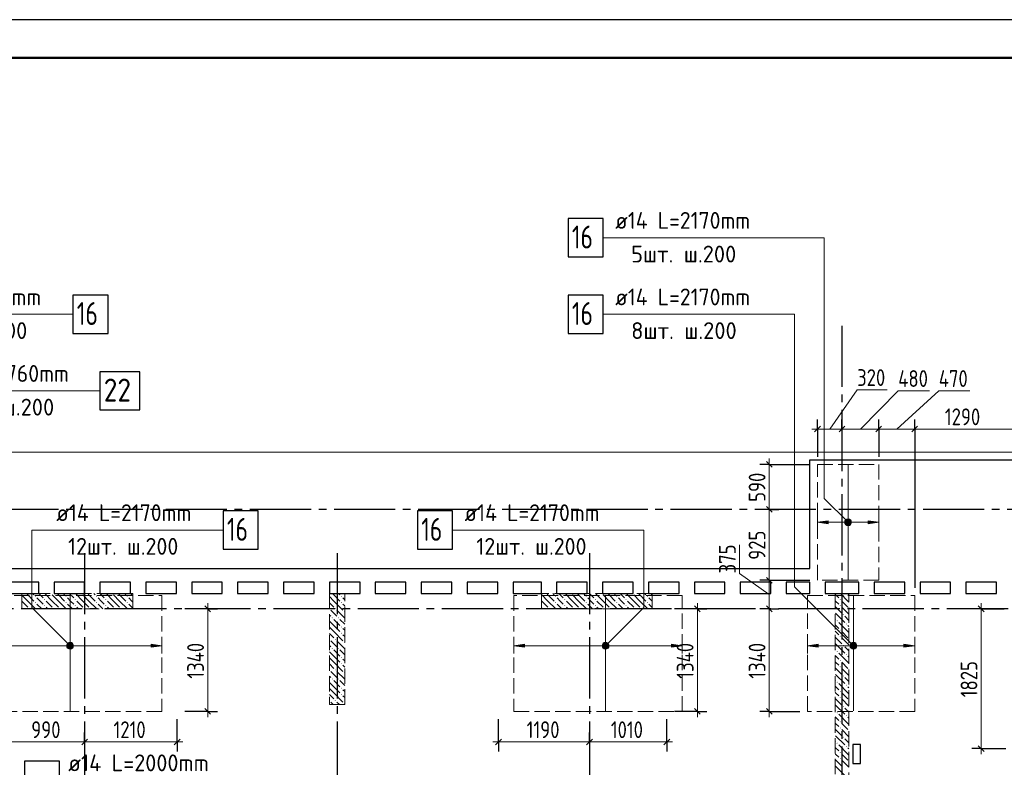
# Model space of a CAD drawing. Header units: millimetres. Extents: x 0 to 61017, y 0 to 42000.
# Tile 17 of 24: x 24091 to 36962, y 32230 to 42000. Entities that reach past the tile are written whole.
import ezdxf

# ---------------------------------------------------------------- set-up
doc = ezdxf.new("R2010")
doc.units = ezdxf.units.MM
doc.linetypes.add('______2', pattern=[270, 200, -70])
doc.linetypes.add('______5', pattern=[1100, 800, -100, 100, -100])
for name, color, linetype, lineweight in [('Standard', 7, 'Continuous', 25), ('ДОП Верх по У', 7, 'Continuous', 25), ('ЖБ Пилон', 180, 'Continuous', 25), ('Оси', 40, '______5', 18), ('Позиционная метка номер позиции', 7, 'Continuous', 13), ('Примечания', 7, 'Continuous', 25)]:
    doc.layers.add(name, color=color, linetype=linetype, lineweight=lineweight)
doc.layers.add('ЖБ Перекрытие верхний уровень', color=7, linetype='Continuous', lineweight=25, true_color=0xe0e0ff)
doc.layers.add('ЖБ Стена верхний уровень', color=7, linetype='Continuous', lineweight=25, true_color=0x006e00)
doc.styles.add('GOST 2.304-81', font='txt')
doc.styles.add('ISOCPEUR', font='txt')

msp = doc.modelspace()

# ---------------------------------------------------------------- hatches: boundary and pattern name
at = {"layer": 'ДОП Верх по У', "linetype": 'Continuous', "lineweight": 13, "transparency": 33554687}
for points in [[(34660, 35412), (34520, 35432), (34660, 35452)], [(30690, 33799), (30550, 33819), (30690, 33839)], [(34530, 33799), (34390, 33819), (34530, 33839)]]:
    msp.add_hatch(color=7, dxfattribs=at).paths.add_polyline_path(points, flags=16)
for points in [[(34888, 35413), (34888, 35451), (34882, 35432)], [(34888, 35451), (34901, 35400), (34901, 35464)], [(34888, 35451), (34888, 35413), (34901, 35400)], [(34901, 35464), (34920, 35394), (34920, 35470)], [(34901, 35464), (34901, 35400), (34920, 35394)], [(34920, 35470), (34920, 35394), (34939, 35400)], [(34920, 35470), (34939, 35400), (34939, 35464)], [(34939, 35464), (34939, 35400), (34952, 35413)], [(34939, 35464), (34952, 35413), (34952, 35451)], [(34952, 35451), (34952, 35413), (34957, 35432)], [(35180, 35412), (35320, 35432), (35180, 35452)], [(24718, 33838), (24731, 33787), (24731, 33851)], [(24731, 33851), (24750, 33782), (24750, 33857)], [(24731, 33851), (24731, 33787), (24750, 33782)], [(24750, 33857), (24750, 33782), (24769, 33787)], [(24750, 33857), (24769, 33787), (24769, 33851)], [(24769, 33851), (24769, 33787), (24782, 33800)], [(24769, 33851), (24782, 33800), (24782, 33838)], [(31718, 33838), (31731, 33787), (31731, 33851)], [(31731, 33851), (31750, 33782), (31750, 33857)], [(31731, 33851), (31731, 33787), (31750, 33782)], [(31750, 33857), (31750, 33782), (31769, 33787)], [(31750, 33857), (31769, 33787), (31769, 33851)], [(31769, 33851), (31769, 33787), (31782, 33800)], [(31769, 33851), (31782, 33800), (31782, 33838)], [(34958, 33838), (34971, 33787), (34971, 33851)], [(34971, 33851), (34990, 33782), (34990, 33857)], [(34971, 33851), (34971, 33787), (34990, 33782)], [(34990, 33857), (34990, 33782), (35009, 33787)], [(34990, 33857), (35009, 33787), (35009, 33851)], [(35009, 33851), (35009, 33787), (35022, 33800)], [(35009, 33851), (35022, 33800), (35022, 33838)], [(24718, 33800), (24718, 33838), (24712, 33819)], [(24718, 33838), (24718, 33800), (24731, 33787)], [(24782, 33838), (24782, 33800), (24787, 33819)], [(25810, 33799), (25950, 33819), (25810, 33839)], [(31718, 33800), (31718, 33838), (31712, 33819)], [(31718, 33838), (31718, 33800), (31731, 33787)], [(31782, 33838), (31782, 33800), (31788, 33819)], [(32610, 33799), (32750, 33819), (32610, 33839)], [(34958, 33800), (34958, 33838), (34952, 33819)], [(34958, 33838), (34958, 33800), (34971, 33787)], [(35022, 33838), (35022, 33800), (35027, 33819)], [(35650, 33799), (35790, 33819), (35650, 33839)]]:
    msp.add_hatch(color=7, dxfattribs=at).paths.add_polyline_path(points)
at = {"layer": 'ЖБ Пилон', "linetype": 'Continuous', "lineweight": 18, "transparency": 33554687}
for points in [[(24500, 34500), (24497, 34497), (24494, 34500)], [(24900, 34500), (24897, 34497), (24894, 34500)], [(25300, 34500), (25297, 34497), (25294, 34500)], [(31300, 34500), (31297, 34497), (31294, 34500)], [(31700, 34500), (31697, 34497), (31694, 34500)], [(32100, 34500), (32097, 34497), (32094, 34500)], [(24290, 34463), (24297, 34470), (24303, 34463), (24297, 34457)], [(24290, 34383), (24297, 34390), (24303, 34383), (24297, 34377)], [(24410, 34423), (24417, 34430), (24423, 34423), (24417, 34417)], [(24690, 34463), (24697, 34470), (24703, 34463), (24697, 34457)], [(24690, 34383), (24697, 34390), (24703, 34383), (24697, 34377)], [(24810, 34423), (24817, 34430), (24823, 34423), (24817, 34417)], [(25090, 34463), (25097, 34470), (25103, 34463), (25097, 34457)], [(25090, 34383), (25097, 34390), (25103, 34383), (25097, 34377)], [(25210, 34423), (25217, 34430), (25223, 34423), (25217, 34417)], [(25490, 34463), (25497, 34470), (25503, 34463), (25497, 34457)], [(25490, 34383), (25497, 34390), (25503, 34383), (25497, 34377)], [(28290, 34463), (28297, 34470), (28303, 34463), (28297, 34457)], [(28290, 34383), (28297, 34390), (28303, 34383), (28297, 34377)], [(31090, 34463), (31097, 34470), (31103, 34463), (31097, 34457)], [(31090, 34383), (31097, 34390), (31103, 34383), (31097, 34377)], [(31210, 34423), (31217, 34430), (31223, 34423), (31217, 34417)], [(31490, 34463), (31497, 34470), (31503, 34463), (31497, 34457)], [(31490, 34383), (31497, 34390), (31503, 34383), (31497, 34377)], [(31610, 34423), (31617, 34430), (31623, 34423), (31617, 34417)], [(31890, 34463), (31897, 34470), (31903, 34463), (31897, 34457)], [(31890, 34383), (31897, 34390), (31903, 34383), (31897, 34377)], [(32010, 34423), (32017, 34430), (32023, 34423), (32017, 34417)], [(32290, 34463), (32297, 34470), (32303, 34463), (32297, 34457)], [(32290, 34383), (32297, 34390), (32303, 34383), (32297, 34377)], [(24130, 34303), (24137, 34310), (24143, 34303), (24140, 34300), (24134, 34300)], [(24210, 34303), (24217, 34310), (24223, 34303), (24220, 34300), (24214, 34300)], [(24410, 34343), (24417, 34350), (24423, 34343), (24417, 34337)], [(24530, 34303), (24537, 34310), (24543, 34303), (24540, 34300), (24534, 34300)], [(24610, 34303), (24617, 34310), (24623, 34303), (24620, 34300), (24614, 34300)], [(24810, 34343), (24817, 34350), (24823, 34343), (24817, 34337)], [(24930, 34303), (24937, 34310), (24943, 34303), (24940, 34300), (24934, 34300)], [(25010, 34303), (25017, 34310), (25023, 34303), (25020, 34300), (25014, 34300)], [(25210, 34343), (25217, 34350), (25223, 34343), (25217, 34337)], [(25330, 34303), (25337, 34310), (25343, 34303), (25340, 34300), (25334, 34300)], [(25410, 34303), (25417, 34310), (25423, 34303), (25420, 34300), (25414, 34300)], [(28140, 34307), (28143, 34303), (28140, 34300)], [(28210, 34303), (28217, 34310), (28223, 34303), (28217, 34297)], [(28330, 34263), (28337, 34270), (28340, 34267), (28340, 34260), (28337, 34257)], [(30930, 34303), (30937, 34310), (30943, 34303), (30940, 34300), (30934, 34300)], [(31010, 34303), (31017, 34310), (31023, 34303), (31020, 34300), (31014, 34300)], [(31210, 34343), (31217, 34350), (31223, 34343), (31217, 34337)], [(31330, 34303), (31337, 34310), (31343, 34303), (31340, 34300), (31334, 34300)], [(31410, 34303), (31417, 34310), (31423, 34303), (31420, 34300), (31414, 34300)], [(31610, 34343), (31617, 34350), (31623, 34343), (31617, 34337)], [(31730, 34303), (31737, 34310), (31743, 34303), (31740, 34300), (31734, 34300)], [(31810, 34303), (31817, 34310), (31823, 34303), (31820, 34300), (31814, 34300)], [(32010, 34343), (32017, 34350), (32023, 34343), (32017, 34337)], [(32130, 34303), (32137, 34310), (32143, 34303), (32140, 34300), (32134, 34300)], [(32210, 34303), (32217, 34310), (32223, 34303), (32220, 34300), (32214, 34300)], [(28170, 34183), (28177, 34190), (28183, 34183), (28177, 34177)], [(28250, 34183), (28257, 34190), (28263, 34183), (28257, 34177)], [(28290, 34063), (28297, 34070), (28303, 34063), (28297, 34057)], [(28290, 33983), (28297, 33990), (28303, 33983), (28297, 33977)], [(28140, 33907), (28143, 33903), (28140, 33900)], [(28210, 33903), (28217, 33910), (28223, 33903), (28217, 33897)], [(28330, 33863), (28337, 33870), (28340, 33867), (28340, 33860), (28337, 33857)], [(28170, 33783), (28177, 33790), (28183, 33783), (28177, 33777)], [(28250, 33783), (28257, 33790), (28263, 33783), (28257, 33777)], [(28290, 33663), (28297, 33670), (28303, 33663), (28297, 33657)], [(28140, 33507), (28143, 33503), (28140, 33500)], [(28210, 33503), (28217, 33510), (28223, 33503), (28217, 33497)], [(28290, 33583), (28297, 33590), (28303, 33583), (28297, 33577)], [(28330, 33463), (28337, 33470), (28340, 33467), (28340, 33460), (28337, 33457)], [(28170, 33383), (28177, 33390), (28183, 33383), (28177, 33377)], [(28250, 33383), (28257, 33390), (28263, 33383), (28257, 33377)], [(28290, 33263), (28297, 33270), (28303, 33263), (28297, 33257)], [(28140, 33107), (28143, 33103), (28140, 33100)], [(28210, 33103), (28217, 33110), (28223, 33103), (28217, 33097)], [(28290, 33183), (28297, 33190), (28303, 33183), (28297, 33177)], [(28330, 33063), (28337, 33070), (28340, 33067), (28340, 33060), (28337, 33057)]]:
    msp.add_hatch(color=7, dxfattribs=at).paths.add_polyline_path(points, flags=16)
at = {"layer": 'ЖБ Стена верхний уровень', "linetype": 'Continuous', "lineweight": 18, "transparency": 33554687}
for points in [[(34900, 34500), (34897, 34497), (34894, 34500)], [(34810, 34423), (34817, 34430), (34823, 34423), (34817, 34417)], [(34810, 34343), (34817, 34350), (34823, 34343), (34817, 34337)], [(34770, 34143), (34777, 34150), (34783, 34143), (34777, 34137)], [(34850, 34223), (34857, 34230), (34863, 34223), (34857, 34217)], [(34890, 34103), (34897, 34110), (34903, 34103), (34897, 34097)], [(34810, 34023), (34817, 34030), (34823, 34023), (34817, 34017)], [(34810, 33943), (34817, 33950), (34823, 33943), (34817, 33937)], [(34770, 33743), (34777, 33750), (34783, 33743), (34777, 33737)], [(34850, 33823), (34857, 33830), (34863, 33823), (34857, 33817)], [(34810, 33623), (34817, 33630), (34823, 33623), (34817, 33617)], [(34890, 33703), (34897, 33710), (34903, 33703), (34897, 33697)], [(34810, 33543), (34817, 33550), (34823, 33543), (34817, 33537)], [(34770, 33343), (34777, 33350), (34783, 33343), (34777, 33337)], [(34850, 33423), (34857, 33430), (34863, 33423), (34857, 33417)], [(34810, 33223), (34817, 33230), (34823, 33223), (34817, 33217)], [(34890, 33303), (34897, 33310), (34903, 33303), (34897, 33297)], [(34810, 33143), (34817, 33150), (34823, 33143), (34817, 33137)], [(34770, 32943), (34777, 32950), (34783, 32943), (34777, 32937)], [(34850, 33023), (34857, 33030), (34863, 33023), (34857, 33017)], [(34810, 32823), (34817, 32830), (34823, 32823), (34817, 32817)], [(34890, 32903), (34897, 32910), (34903, 32903), (34897, 32897)], [(34810, 32743), (34817, 32750), (34823, 32743), (34817, 32737)], [(34850, 32623), (34857, 32630), (34863, 32623), (34857, 32617)], [(34770, 32543), (34777, 32550), (34783, 32543), (34777, 32537)], [(34890, 32503), (34897, 32510), (34903, 32503), (34897, 32497)], [(34810, 32423), (34817, 32430), (34823, 32423), (34817, 32417)], [(34810, 32343), (34817, 32350), (34823, 32343), (34817, 32337)]]:
    msp.add_hatch(color=7, dxfattribs=at).paths.add_polyline_path(points, flags=16)
at = {"layer": 'Позиционная метка номер позиции', "linetype": 'Continuous', "lineweight": 13, "transparency": 33554687}
for points in [[(34888, 35400), (34931, 35475), (34877, 35421)], [(34877, 35421), (34931, 35475), (34909, 35475)], [(34877, 35421), (34909, 35475), (34877, 35443)], [(34877, 35443), (34909, 35475), (34888, 35464)], [(34888, 35400), (34952, 35464), (34931, 35475)], [(34909, 35389), (34952, 35464), (34888, 35400)], [(34909, 35389), (34963, 35443), (34952, 35464)], [(34931, 35389), (34963, 35443), (34909, 35389)], [(34931, 35389), (34963, 35421), (34963, 35443)], [(34963, 35421), (34931, 35389), (34952, 35400)], [(24718, 33787), (24761, 33862), (24707, 33808)], [(24707, 33808), (24761, 33862), (24739, 33862)], [(24707, 33808), (24739, 33862), (24707, 33830)], [(24707, 33830), (24739, 33862), (24718, 33851)], [(24718, 33787), (24782, 33851), (24761, 33862)], [(24739, 33776), (24782, 33851), (24718, 33787)], [(24739, 33776), (24793, 33830), (24782, 33851)], [(31707, 33830), (31782, 33787), (31718, 33851)], [(31718, 33851), (31793, 33808), (31739, 33862)], [(31718, 33851), (31782, 33787), (31793, 33808)], [(31739, 33862), (31793, 33808), (31793, 33830)], [(31739, 33862), (31793, 33830), (31761, 33862)], [(31761, 33862), (31793, 33830), (31782, 33851)], [(34958, 33787), (35001, 33862), (34947, 33808)], [(34947, 33808), (35001, 33862), (34979, 33862)], [(34947, 33808), (34979, 33862), (34947, 33830)], [(34947, 33830), (34979, 33862), (34958, 33851)], [(34958, 33787), (35022, 33851), (35001, 33862)], [(34979, 33776), (35022, 33851), (34958, 33787)], [(34979, 33776), (35033, 33830), (35022, 33851)], [(24761, 33776), (24793, 33830), (24739, 33776)], [(24761, 33776), (24793, 33808), (24793, 33830)], [(24793, 33808), (24761, 33776), (24782, 33787)], [(31707, 33808), (31761, 33776), (31707, 33830)], [(31707, 33830), (31761, 33776), (31782, 33787)], [(31739, 33776), (31707, 33808), (31718, 33787)], [(31707, 33808), (31739, 33776), (31761, 33776)], [(35001, 33776), (35033, 33830), (34979, 33776)], [(35001, 33776), (35033, 33808), (35033, 33830)], [(35033, 33808), (35001, 33776), (35022, 33787)]]:
    msp.add_hatch(color=7, dxfattribs=at).paths.add_polyline_path(points)

# ---------------------------------------------------------------- linework, layer by layer
at = {"layer": 'Standard', "color": 7, "linetype": 'Continuous', "lineweight": 13, "transparency": 33554687}
for p, q in [((34680, 36650), (35038, 37163)), ((35038, 37163), (35429, 37163)), ((35080, 36650), (35575, 37150)), ((35555, 36650), (36105, 37150)), ((35575, 37150), (35982, 37150)), ((36105, 37150), (36512, 37150)), ((34520, 36650), (34445, 36650)), ((34520, 36650), (34840, 36650)), ((34840, 36650), (35320, 36650)), ((35320, 36650), (35790, 36650)), ((33890, 36189), (33890, 36264)), ((33890, 36189), (33890, 35600)), ((33502, 34764), (33502, 35139)), ((33890, 34488), (33502, 34764)), ((33890, 34675), (33890, 34300)), ((26550, 34300), (26550, 34375)), ((32950, 34300), (32950, 34375)), ((36660, 34300), (36660, 34375)), ((33890, 34300), (33890, 32961)), ((26550, 32961), (26550, 32886)), ((32950, 32961), (32950, 32886)), ((33890, 32961), (33890, 32886)), ((23950, 32561), (24940, 32561)), ((24940, 32561), (26150, 32561)), ((26150, 32561), (26225, 32561)), ((30350, 32561), (30275, 32561)), ((30350, 32561), (31540, 32561)), ((31540, 32561), (32550, 32561)), ((32550, 32561), (32625, 32561)), ((36660, 32475), (36660, 32400))]:
    msp.add_line(p, q, dxfattribs=at)
at = {"layer": 'Standard', "color": 7, "linetype": 'Continuous', "lineweight": 25, "transparency": 33554687}
for p, q in [((34482, 36612), (34557, 36688)), ((34802, 36612), (34877, 36688)), ((35282, 36612), (35357, 36688)), ((35752, 36612), (35827, 36688)), ((33852, 36226), (33927, 36152)), ((34420, 34830), (34420, 36250)), ((34420, 36250), (43100, 36250)), ((33852, 35638), (33927, 35562)), ((22060, 34830), (28240, 34830)), ((28240, 34830), (34420, 34830)), ((24340, 34650), (23940, 34650)), ((24340, 34500), (24340, 34650)), ((24540, 34650), (24540, 34500)), ((24940, 34650), (24540, 34650)), ((24940, 34500), (24940, 34650)), ((25140, 34650), (25140, 34500)), ((25540, 34650), (25140, 34650)), ((25540, 34500), (25540, 34650)), ((25740, 34650), (25740, 34500)), ((26140, 34650), (25740, 34650)), ((26140, 34500), (26140, 34650)), ((26340, 34650), (26340, 34500)), ((26740, 34650), (26340, 34650)), ((26740, 34500), (26740, 34650)), ((26940, 34650), (26940, 34500)), ((27340, 34650), (26940, 34650)), ((27340, 34500), (27340, 34650)), ((27540, 34650), (27540, 34500)), ((27940, 34650), (27540, 34650)), ((27940, 34500), (27940, 34650)), ((28140, 34650), (28140, 34500)), ((28240, 34650), (28140, 34650)), ((28540, 34650), (28240, 34650)), ((28540, 34500), (28540, 34650)), ((28740, 34650), (28740, 34500)), ((29140, 34650), (28740, 34650)), ((29140, 34500), (29140, 34650)), ((29340, 34650), (29340, 34500)), ((29740, 34650), (29340, 34650)), ((29740, 34500), (29740, 34650)), ((29940, 34650), (29940, 34500)), ((30340, 34650), (29940, 34650)), ((30340, 34500), (30340, 34650)), ((30540, 34650), (30540, 34500)), ((30910, 34650), (30540, 34650)), ((30910, 34500), (30910, 34650)), ((31110, 34650), (31110, 34500)), ((31510, 34650), (31110, 34650)), ((31510, 34500), (31510, 34650)), ((31710, 34650), (31710, 34500)), ((32110, 34650), (31710, 34650)), ((32110, 34500), (32110, 34650)), ((32310, 34650), (32310, 34500)), ((32710, 34650), (32310, 34650)), ((32710, 34500), (32710, 34650)), ((32910, 34650), (32910, 34500)), ((33310, 34650), (32910, 34650)), ((33310, 34500), (33310, 34650)), ((33510, 34650), (33510, 34500)), ((33910, 34650), (33510, 34650)), ((33852, 34712), (33927, 34638)), ((33910, 34500), (33910, 34650)), ((34110, 34650), (34110, 34500)), ((34420, 34650), (34110, 34650)), ((34420, 34500), (34420, 34650)), ((34620, 34650), (34620, 34500)), ((35060, 34650), (34620, 34650)), ((35060, 34500), (35060, 34650)), ((35260, 34650), (35260, 34500)), ((35660, 34650), (35260, 34650)), ((35660, 34500), (35660, 34650)), ((35860, 34650), (35860, 34500)), ((36260, 34650), (35860, 34650)), ((36260, 34500), (36260, 34650)), ((36460, 34650), (36460, 34500)), ((36860, 34650), (36460, 34650)), ((36860, 34500), (36860, 34650)), ((23940, 34500), (24340, 34500)), ((24540, 34500), (24940, 34500)), ((25140, 34500), (25540, 34500)), ((25740, 34500), (26140, 34500)), ((26340, 34500), (26740, 34500)), ((26940, 34500), (27340, 34500)), ((27540, 34500), (27940, 34500)), ((28140, 34500), (28240, 34500)), ((28240, 34500), (28540, 34500)), ((28740, 34500), (29140, 34500)), ((29340, 34500), (29740, 34500)), ((29940, 34500), (30340, 34500)), ((30540, 34500), (30910, 34500)), ((31110, 34500), (31510, 34500)), ((31710, 34500), (32110, 34500)), ((32310, 34500), (32710, 34500)), ((32910, 34500), (33310, 34500)), ((33510, 34500), (33910, 34500)), ((34110, 34500), (34420, 34500)), ((34620, 34500), (35060, 34500)), ((35260, 34500), (35660, 34500)), ((35860, 34500), (36260, 34500)), ((36460, 34500), (36860, 34500)), ((26512, 34338), (26587, 34262)), ((32912, 34338), (32988, 34262)), ((33852, 34338), (33927, 34262)), ((36622, 34338), (36697, 34262)), ((26512, 32999), (26587, 32923)), ((32912, 32999), (32988, 32923)), ((33852, 32999), (33927, 32923)), ((24902, 32523), (24977, 32599)), ((26112, 32523), (26187, 32599)), ((30312, 32523), (30388, 32599)), ((31502, 32523), (31577, 32599)), ((32512, 32523), (32588, 32599)), ((34980, 32530), (34980, 32280)), ((35080, 32530), (34980, 32530)), ((35080, 32280), (35080, 32530)), ((36622, 32512), (36697, 32438)), ((34980, 32280), (35080, 32280))]:
    msp.add_line(p, q, dxfattribs=at)
at = {"layer": 'Standard', "color": 251, "linetype": 'Continuous', "lineweight": -3, "true_color": 0x656565, "transparency": 33554687}
for p, q in [((34520, 36650), (34520, 36775)), ((34840, 36650), (34840, 36775)), ((35320, 36650), (35320, 36775)), ((35790, 36650), (35790, 36775)), ((34520, 36650), (34520, 36525)), ((34520, 36650), (34520, 36289)), ((34840, 36650), (34840, 36525)), ((34840, 36650), (34840, 36650)), ((35320, 36650), (35320, 36525)), ((35320, 36650), (35320, 36289)), ((35790, 36650), (35790, 36525)), ((35790, 36650), (35790, 34575)), ((33890, 36189), (33765, 36189)), ((33890, 36189), (34015, 36189)), ((33890, 36189), (34420, 36189)), ((33890, 35600), (33765, 35600)), ((33890, 35600), (34015, 35600)), ((33890, 35600), (33890, 35600)), ((33890, 34675), (33765, 34675)), ((33890, 34675), (34015, 34675)), ((33890, 34675), (34420, 34675)), ((26550, 34300), (26250, 34300)), ((26550, 34300), (26425, 34300)), ((26550, 34300), (26675, 34300)), ((32950, 34300), (32650, 34300)), ((32950, 34300), (32825, 34300)), ((32950, 34300), (33075, 34300)), ((33890, 34300), (33765, 34300)), ((33890, 34300), (34015, 34300)), ((33890, 34300), (33890, 34300)), ((36660, 34300), (36535, 34300)), ((36660, 34300), (36785, 34300)), ((36660, 34300), (36960, 34300)), ((26550, 32961), (26250, 32961)), ((26550, 32961), (26425, 32961)), ((26550, 32961), (26675, 32961)), ((32950, 32961), (32650, 32961)), ((32950, 32961), (32825, 32961)), ((32950, 32961), (33075, 32961)), ((33890, 32961), (33765, 32961)), ((33890, 32961), (34015, 32961)), ((33890, 32961), (34290, 32961)), ((26150, 32561), (26150, 32861)), ((30350, 32561), (30350, 32861)), ((32550, 32561), (32550, 32861)), ((24940, 32561), (24940, 32686)), ((26150, 32561), (26150, 32686)), ((30350, 32561), (30350, 32686)), ((31540, 32561), (31540, 32686)), ((32550, 32561), (32550, 32686)), ((24940, 32561), (24940, 32436)), ((24940, 32561), (24940, 32561)), ((26150, 32561), (26150, 32436)), ((30350, 32561), (30350, 32436)), ((31540, 32561), (31540, 32436)), ((31540, 32561), (31540, 32561)), ((32550, 32561), (32550, 32436)), ((36660, 32475), (36535, 32475)), ((36660, 32475), (36785, 32475)), ((36660, 32475), (36980, 32475))]:
    msp.add_line(p, q, dxfattribs=at)
at = {"layer": 'Standard', "color": 7, "linetype": 'Continuous', "lineweight": 13, "transparency": 33554687}
msp.add_lwpolyline([(0, 0), (59400, 0), (59400, 42000), (0, 42000), (0, 0)], close=True, dxfattribs=at)
at = {"layer": 'Standard', "color": 7, "linetype": 'Continuous', "lineweight": -3, "transparency": 33554687}
msp.add_lwpolyline([(0, 42000), (0, 0), (59400, 0), (59400, 42000), (0, 42000)], dxfattribs=at)
at = {"layer": 'Standard', "color": 7, "linetype": 'Continuous', "lineweight": 25, "transparency": 33554687}
msp.add_lwpolyline([(0, 42000), (0, 0), (59400, 0), (59400, 42000), (0, 42000)], dxfattribs=at)
at = {"layer": 'Standard', "color": 7, "linetype": 'Continuous', "lineweight": 18, "transparency": 33554687}
msp.add_lwpolyline([(59400, 42000), (0, 42000), (0, 0), (59400, 0), (59400, 42000)], dxfattribs=at)
at = {"layer": 'Standard', "color": 7, "linetype": 'Continuous', "lineweight": 13, "transparency": 33554687}
for points in [[(59400, 42000), (0, 42000), (0, 0), (59400, 0), (59400, 42000)], [(35790, 36650), (36422, 36650), (36422, 36650), (37080, 36650)], [(33890, 35600), (33890, 35599), (33890, 35599), (33890, 34675)], [(26550, 34300), (26550, 33288), (26550, 33288), (26550, 32961)], [(32950, 34300), (32950, 33291), (32950, 33291), (32950, 32961)], [(36660, 34300), (36660, 33051), (36660, 33051), (36660, 32475)]]:
    msp.add_lwpolyline(points, dxfattribs=at)
at = {"layer": 'Standard', "color": 7, "linetype": 'Continuous', "lineweight": 50, "transparency": 33554687}
msp.add_lwpolyline([(2000, 41500), (58900, 41500), (58900, 500), (2000, 500), (2000, 41500)], close=True, dxfattribs=at)
at = {"layer": 'Standard', "color": 254, "linetype": 'Continuous', "lineweight": 18, "true_color": 0xc4c4ff, "transparency": 33554687}
msp.add_lwpolyline([(7000, 19770), (49810, 19770), (49810, 36350), (7000, 36350), (7000, 19770)], dxfattribs=at)
at = {"layer": 'ДОП Верх по У', "color": 7, "linetype": 'Continuous', "lineweight": 13, "transparency": 33554687}
for p, q in [((31855, 39150), (33919, 39150)), ((22588, 38150), (24652, 38150)), ((31855, 38150), (33919, 38150)), ((22940, 37150), (25004, 37150)), ((24550, 35330), (26614, 35330)), ((29886, 35330), (31950, 35330))]:
    msp.add_line(p, q, dxfattribs=at)
at = {"layer": 'ДОП Верх по У', "color": 7, "linetype": 'Continuous', "lineweight": 18, "transparency": 33554687}
for p, q in [((34920, 36182), (34920, 34682)), ((24750, 32968), (24750, 34468)), ((31750, 32968), (31750, 34468)), ((34990, 32968), (34990, 34468))]:
    msp.add_line(p, q, dxfattribs=at)
at = {"layer": 'ДОП Верх по У', "color": 251, "linetype": 'Continuous', "lineweight": 13, "true_color": 0x494949, "transparency": 33554687}
for p, q in [((34520, 35432), (34520, 35532)), ((35320, 35432), (35320, 35532)), ((34520, 35432), (34660, 35452)), ((34660, 35412), (34520, 35432)), ((34520, 35432), (34520, 35332)), ((34520, 35432), (34520, 35432)), ((34660, 35452), (34660, 35412)), ((34660, 35432), (34890, 35432)), ((34920, 35470), (34920, 35470)), ((34920, 35394), (34920, 35394)), ((34950, 35432), (35180, 35432)), ((35320, 35432), (35180, 35452)), ((35180, 35452), (35180, 35412)), ((35180, 35412), (35320, 35432)), ((35320, 35432), (35320, 35332)), ((35320, 35432), (35320, 35432)), ((24750, 33857), (24750, 33857)), ((25950, 33819), (25950, 33919)), ((30550, 33819), (30550, 33919)), ((31750, 33857), (31750, 33857)), ((32750, 33819), (32750, 33919)), ((34390, 33819), (34390, 33919)), ((34990, 33857), (34990, 33857)), ((35790, 33819), (35790, 33919)), ((23890, 33819), (24720, 33819)), ((24750, 33782), (24750, 33782)), ((24780, 33819), (25810, 33819)), ((25950, 33819), (25810, 33839)), ((25810, 33839), (25810, 33799)), ((25810, 33799), (25950, 33819)), ((25950, 33819), (25950, 33719)), ((25950, 33819), (25950, 33819)), ((30550, 33819), (30690, 33839)), ((30690, 33799), (30550, 33819)), ((30550, 33819), (30550, 33719)), ((30550, 33819), (30550, 33819)), ((30690, 33839), (30690, 33799)), ((30690, 33819), (31720, 33819)), ((31750, 33782), (31750, 33782)), ((31780, 33819), (32610, 33819)), ((32750, 33819), (32610, 33839)), ((32610, 33839), (32610, 33799)), ((32610, 33799), (32750, 33819)), ((32750, 33819), (32750, 33719)), ((32750, 33819), (32750, 33819)), ((34390, 33819), (34530, 33839)), ((34530, 33799), (34390, 33819)), ((34390, 33819), (34390, 33719)), ((34390, 33819), (34390, 33819)), ((34530, 33839), (34530, 33799)), ((34530, 33819), (34960, 33819)), ((34990, 33782), (34990, 33782)), ((35020, 33819), (35650, 33819)), ((35790, 33819), (35650, 33839)), ((35650, 33839), (35650, 33799)), ((35650, 33799), (35790, 33819)), ((35790, 33819), (35790, 33719)), ((35790, 33819), (35790, 33819))]:
    msp.add_line(p, q, dxfattribs=at)
at = {"layer": 'ДОП Верх по У', "color": 7, "linetype": 'Continuous', "lineweight": 25, "transparency": 33554687}
for points in [[(31259, 38900), (31719, 38900), (31719, 39400), (31259, 39400), (31259, 38900)], [(24788, 37900), (25248, 37900), (25248, 38400), (24788, 38400), (24788, 37900)], [(31259, 37900), (31719, 37900), (31719, 38400), (31259, 38400), (31259, 37900)], [(25140, 36900), (25660, 36900), (25660, 37400), (25140, 37400), (25140, 36900)], [(26750, 35080), (27210, 35080), (27210, 35580), (26750, 35580), (26750, 35080)], [(29290, 35080), (29750, 35080), (29750, 35580), (29290, 35580), (29290, 35080)], [(24153, 31811), (24613, 31811), (24613, 32311), (24153, 32311), (24153, 31811)]]:
    msp.add_lwpolyline(points, dxfattribs=at)
at = {"layer": 'ДОП Верх по У', "color": 251, "linetype": 'Continuous', "lineweight": 13, "true_color": 0x494949, "transparency": 33554687}
for centre in [(34920, 35432), (24750, 33819), (31750, 33819), (34990, 33819)]:
    msp.add_circle(centre, 37.5, dxfattribs=at)
at = {"layer": 'ЖБ Перекрытие верхний уровень', "color": 7, "linetype": 'Continuous', "lineweight": 18, "transparency": 33554687}
for p, q in [((43100, 36250), (34420, 36250)), ((34420, 36250), (34420, 34830)), ((28240, 34830), (22060, 34830)), ((34420, 34830), (28240, 34830)), ((23940, 34650), (24340, 34650)), ((24340, 34650), (24340, 34500)), ((24540, 34650), (24940, 34650)), ((24540, 34500), (24540, 34650)), ((24940, 34650), (24940, 34500)), ((25140, 34500), (25140, 34650)), ((25140, 34650), (25540, 34650)), ((25540, 34650), (25540, 34500)), ((25740, 34650), (26140, 34650)), ((25740, 34500), (25740, 34650)), ((26140, 34650), (26140, 34500)), ((26340, 34500), (26340, 34650)), ((26340, 34650), (26740, 34650)), ((26740, 34650), (26740, 34500)), ((26940, 34500), (26940, 34650)), ((26940, 34650), (27340, 34650)), ((27340, 34650), (27340, 34500)), ((27540, 34650), (27940, 34650)), ((27540, 34500), (27540, 34650)), ((27940, 34650), (27940, 34500)), ((28140, 34500), (28140, 34650)), ((28140, 34650), (28240, 34650)), ((28240, 34650), (28540, 34650)), ((28540, 34650), (28540, 34500)), ((28740, 34500), (28740, 34650)), ((28740, 34650), (29140, 34650)), ((29140, 34650), (29140, 34500)), ((29340, 34500), (29340, 34650)), ((29340, 34650), (29740, 34650)), ((29740, 34650), (29740, 34500)), ((29940, 34650), (30340, 34650)), ((29940, 34500), (29940, 34650)), ((30340, 34650), (30340, 34500)), ((30540, 34500), (30540, 34650)), ((30540, 34650), (30910, 34650)), ((30910, 34650), (30910, 34500)), ((31110, 34500), (31110, 34650)), ((31110, 34650), (31510, 34650)), ((31510, 34650), (31510, 34500)), ((31710, 34500), (31710, 34650)), ((31710, 34650), (32110, 34650)), ((32110, 34650), (32110, 34500)), ((32310, 34500), (32310, 34650)), ((32310, 34650), (32710, 34650)), ((32710, 34650), (32710, 34500)), ((32910, 34500), (32910, 34650)), ((32910, 34650), (33310, 34650)), ((33310, 34650), (33310, 34500)), ((33510, 34650), (33910, 34650)), ((33510, 34500), (33510, 34650)), ((33910, 34650), (33910, 34500)), ((34110, 34500), (34110, 34650)), ((34110, 34650), (34420, 34650)), ((34420, 34650), (34420, 34500)), ((34620, 34500), (34620, 34650)), ((34620, 34650), (35060, 34650)), ((35060, 34650), (35060, 34500)), ((35260, 34500), (35260, 34650)), ((35260, 34650), (35660, 34650)), ((35660, 34650), (35660, 34500)), ((35860, 34500), (35860, 34650)), ((35860, 34650), (36260, 34650)), ((36260, 34650), (36260, 34500)), ((36460, 34500), (36460, 34650)), ((36460, 34650), (36860, 34650)), ((36860, 34650), (36860, 34500)), ((24340, 34500), (23940, 34500)), ((24940, 34500), (24540, 34500)), ((25540, 34500), (25140, 34500)), ((26140, 34500), (25740, 34500)), ((26740, 34500), (26340, 34500)), ((27340, 34500), (26940, 34500)), ((27940, 34500), (27540, 34500)), ((28240, 34500), (28140, 34500)), ((28540, 34500), (28240, 34500)), ((29140, 34500), (28740, 34500)), ((29740, 34500), (29340, 34500)), ((30340, 34500), (29940, 34500)), ((30910, 34500), (30540, 34500)), ((31510, 34500), (31110, 34500)), ((32110, 34500), (31710, 34500)), ((32710, 34500), (32310, 34500)), ((33310, 34500), (32910, 34500)), ((33910, 34500), (33510, 34500)), ((34420, 34500), (34110, 34500)), ((34750, 34500), (34620, 34500)), ((35060, 34500), (34750, 34500)), ((35660, 34500), (35260, 34500)), ((36260, 34500), (35860, 34500)), ((36860, 34500), (36460, 34500)), ((35080, 32530), (34980, 32530)), ((34980, 32530), (34980, 32280)), ((35080, 32280), (35080, 32530)), ((34980, 32280), (35080, 32280))]:
    msp.add_line(p, q, dxfattribs=at)
at = {"layer": 'ЖБ Пилон', "color": 253, "linetype": '______2', "lineweight": 13, "true_color": 0xa0a0a0, "transparency": 33554687}
for p, q in [((25570, 34500), (24120, 34500)), ((24120, 34500), (24120, 34300)), ((25570, 34300), (25570, 34500)), ((28140, 34500), (28140, 33050)), ((28340, 34500), (28140, 34500)), ((28340, 33050), (28340, 34500)), ((32360, 34500), (30910, 34500)), ((30910, 34500), (30910, 34300)), ((32360, 34300), (32360, 34500)), ((24120, 34300), (25570, 34300)), ((30910, 34300), (32360, 34300)), ((28140, 33050), (28340, 33050))]:
    msp.add_line(p, q, dxfattribs=at)
at = {"layer": 'ЖБ Пилон', "color": 9, "linetype": 'Continuous', "lineweight": 18, "true_color": 0xc7c7c7, "transparency": 33554687}
for p, q in [((24197, 34483), (24180, 34500)), ((24260, 34500), (24277, 34483)), ((24340, 34500), (24397, 34443)), ((24517, 34403), (24420, 34500)), ((24597, 34483), (24580, 34500)), ((24660, 34500), (24677, 34483)), ((24740, 34500), (24797, 34443)), ((24917, 34403), (24820, 34500)), ((24997, 34483), (24980, 34500)), ((25060, 34500), (25077, 34483)), ((25140, 34500), (25197, 34443)), ((25317, 34403), (25220, 34500)), ((25397, 34483), (25380, 34500)), ((25460, 34500), (25477, 34483)), ((25540, 34500), (25570, 34470)), ((28197, 34483), (28180, 34500)), ((28260, 34500), (28277, 34483)), ((30997, 34483), (30980, 34500)), ((31060, 34500), (31077, 34483)), ((31140, 34500), (31197, 34443)), ((31317, 34403), (31220, 34500)), ((31397, 34483), (31380, 34500)), ((31460, 34500), (31477, 34483)), ((31540, 34500), (31597, 34443)), ((31717, 34403), (31620, 34500)), ((31797, 34483), (31780, 34500)), ((31860, 34500), (31877, 34483)), ((31940, 34500), (31997, 34443)), ((32117, 34403), (32020, 34500)), ((32197, 34483), (32180, 34500)), ((32260, 34500), (32277, 34483)), ((32340, 34500), (32360, 34480)), ((24120, 34480), (24197, 34403)), ((24120, 34400), (24197, 34323)), ((24197, 34483), (24277, 34403)), ((24197, 34403), (24300, 34300)), ((24357, 34403), (24317, 34443)), ((24397, 34363), (24357, 34403)), ((24437, 34403), (24517, 34323)), ((24517, 34483), (24597, 34403)), ((24517, 34403), (24597, 34323)), ((24597, 34483), (24677, 34403)), ((24597, 34403), (24700, 34300)), ((24757, 34403), (24717, 34443)), ((24797, 34363), (24757, 34403)), ((24837, 34403), (24917, 34323)), ((24917, 34483), (24997, 34403)), ((24917, 34403), (24997, 34323)), ((24997, 34483), (25077, 34403)), ((24997, 34403), (25100, 34300)), ((25157, 34403), (25117, 34443)), ((25197, 34363), (25157, 34403)), ((25237, 34403), (25317, 34323)), ((25317, 34483), (25397, 34403)), ((25317, 34403), (25397, 34323)), ((25397, 34483), (25477, 34403)), ((25397, 34403), (25500, 34300)), ((25557, 34403), (25517, 34443)), ((25570, 34390), (25557, 34403)), ((28140, 34460), (28197, 34403)), ((28140, 34380), (28197, 34323)), ((28197, 34483), (28277, 34403)), ((28197, 34403), (28317, 34283)), ((28340, 34420), (28317, 34443)), ((30917, 34403), (30910, 34410)), ((30917, 34483), (30997, 34403)), ((30917, 34403), (30997, 34323)), ((30997, 34483), (31077, 34403)), ((30997, 34403), (31100, 34300)), ((31157, 34403), (31117, 34443)), ((31197, 34363), (31157, 34403)), ((31237, 34403), (31317, 34323)), ((31317, 34483), (31397, 34403)), ((31317, 34403), (31397, 34323)), ((31397, 34483), (31477, 34403)), ((31397, 34403), (31500, 34300)), ((31557, 34403), (31517, 34443)), ((31597, 34363), (31557, 34403)), ((31637, 34403), (31717, 34323)), ((31717, 34483), (31797, 34403)), ((31717, 34403), (31797, 34323)), ((31797, 34483), (31877, 34403)), ((31797, 34403), (31900, 34300)), ((31957, 34403), (31917, 34443)), ((31997, 34363), (31957, 34403)), ((32037, 34403), (32117, 34323)), ((32117, 34483), (32197, 34403)), ((32117, 34403), (32197, 34323)), ((32197, 34483), (32277, 34403)), ((32197, 34403), (32300, 34300)), ((32357, 34403), (32317, 34443)), ((32360, 34400), (32357, 34403)), ((24317, 34363), (24380, 34300)), ((24437, 34323), (24460, 34300)), ((24717, 34363), (24780, 34300)), ((24837, 34323), (24860, 34300)), ((25117, 34363), (25180, 34300)), ((25237, 34323), (25260, 34300)), ((25517, 34363), (25570, 34310)), ((28197, 34243), (28157, 34283)), ((28237, 34203), (28197, 34243)), ((28237, 34283), (28340, 34180)), ((28317, 34363), (28340, 34340)), ((30910, 34330), (30917, 34323)), ((31117, 34363), (31180, 34300)), ((31237, 34323), (31260, 34300)), ((31517, 34363), (31580, 34300)), ((31637, 34323), (31660, 34300)), ((31917, 34363), (31980, 34300)), ((32037, 34323), (32060, 34300)), ((32317, 34363), (32360, 34320)), ((28140, 34220), (28157, 34203)), ((28197, 34083), (28140, 34140)), ((28197, 34163), (28277, 34083)), ((28277, 34163), (28340, 34100)), ((28140, 34060), (28197, 34003)), ((28140, 33980), (28197, 33923)), ((28197, 34083), (28277, 34003)), ((28197, 34003), (28317, 33883)), ((28340, 34020), (28317, 34043)), ((28197, 33843), (28157, 33883)), ((28237, 33883), (28340, 33780)), ((28317, 33963), (28340, 33940)), ((28140, 33820), (28157, 33803)), ((28197, 33683), (28140, 33740)), ((28237, 33803), (28197, 33843)), ((28197, 33763), (28277, 33683)), ((28277, 33763), (28340, 33700)), ((28140, 33660), (28197, 33603)), ((28197, 33683), (28277, 33603)), ((28197, 33603), (28317, 33483)), ((28340, 33620), (28317, 33643)), ((28140, 33580), (28197, 33523)), ((28197, 33443), (28157, 33483)), ((28237, 33483), (28340, 33380)), ((28317, 33563), (28340, 33540)), ((28140, 33420), (28157, 33403)), ((28197, 33283), (28140, 33340)), ((28237, 33403), (28197, 33443)), ((28197, 33363), (28277, 33283)), ((28277, 33363), (28340, 33300)), ((28140, 33260), (28197, 33203)), ((28197, 33283), (28277, 33203)), ((28340, 33220), (28317, 33243)), ((28140, 33180), (28197, 33123)), ((28190, 33050), (28157, 33083)), ((28197, 33203), (28317, 33083)), ((28237, 33083), (28270, 33050)), ((28317, 33163), (28340, 33140))]:
    msp.add_line(p, q, dxfattribs=at)
at = {"layer": 'ЖБ Стена верхний уровень', "color": 251, "linetype": '______2', "lineweight": 13, "true_color": 0x656565, "transparency": 33554687}
for p, q in [((34930, 34500), (34750, 34500)), ((34750, 34500), (34750, 28720)), ((34930, 28720), (34930, 34500))]:
    msp.add_line(p, q, dxfattribs=at)
at = {"layer": 'ЖБ Стена верхний уровень', "color": 9, "linetype": 'Continuous', "lineweight": 18, "true_color": 0xc7c7c7, "transparency": 33554687}
for p, q in [((34917, 34403), (34820, 34500)), ((34750, 34490), (34797, 34443)), ((34757, 34403), (34750, 34410)), ((34797, 34363), (34757, 34403)), ((34837, 34403), (34917, 34323)), ((34917, 34483), (34930, 34470)), ((34917, 34403), (34930, 34390)), ((34750, 34330), (34837, 34243)), ((34757, 34243), (34877, 34123)), ((34837, 34323), (34930, 34230)), ((34750, 34170), (34757, 34163)), ((34917, 34003), (34797, 34123)), ((34930, 34150), (34877, 34203)), ((34750, 34090), (34797, 34043)), ((34757, 34003), (34750, 34010)), ((34797, 33963), (34757, 34003)), ((34837, 34003), (34917, 33923)), ((34917, 34083), (34930, 34070)), ((34917, 34003), (34930, 33990)), ((34750, 33930), (34837, 33843)), ((34837, 33923), (34930, 33830)), ((34750, 33770), (34757, 33763)), ((34757, 33843), (34877, 33723)), ((34917, 33603), (34797, 33723)), ((34930, 33750), (34877, 33803)), ((34750, 33690), (34797, 33643)), ((34757, 33603), (34750, 33610)), ((34797, 33563), (34757, 33603)), ((34837, 33603), (34917, 33523)), ((34917, 33683), (34930, 33670)), ((34917, 33603), (34930, 33590)), ((34750, 33530), (34837, 33443)), ((34837, 33523), (34930, 33430)), ((34750, 33370), (34757, 33363)), ((34757, 33443), (34877, 33323)), ((34930, 33350), (34877, 33403)), ((34750, 33290), (34797, 33243)), ((34757, 33203), (34750, 33210)), ((34917, 33203), (34797, 33323)), ((34917, 33283), (34930, 33270)), ((34750, 33130), (34837, 33043)), ((34797, 33163), (34757, 33203)), ((34837, 33203), (34917, 33123)), ((34837, 33123), (34930, 33030)), ((34917, 33203), (34930, 33190)), ((34750, 32970), (34757, 32963)), ((34757, 33043), (34877, 32923)), ((34930, 32950), (34877, 33003)), ((34750, 32890), (34797, 32843)), ((34917, 32803), (34797, 32923)), ((34917, 32883), (34930, 32870)), ((34757, 32803), (34750, 32810)), ((34750, 32730), (34837, 32643)), ((34797, 32763), (34757, 32803)), ((34837, 32803), (34917, 32723)), ((34837, 32723), (34930, 32630)), ((34917, 32803), (34930, 32790)), ((34750, 32570), (34757, 32563)), ((34757, 32643), (34877, 32523)), ((34930, 32550), (34877, 32603)), ((34750, 32490), (34797, 32443)), ((34917, 32403), (34797, 32523)), ((34917, 32483), (34930, 32470)), ((34757, 32403), (34750, 32410)), ((34750, 32330), (34837, 32243)), ((34797, 32363), (34757, 32403)), ((34837, 32403), (34917, 32323)), ((34837, 32323), (34930, 32230)), ((34917, 32403), (34930, 32390)), ((34757, 32243), (34877, 32123))]:
    msp.add_line(p, q, dxfattribs=at)
at = {"layer": 'Оси', "color": 8, "linetype": '______5', "lineweight": -3, "transparency": 33554687}
for p, q in [((34840, 38000), (34840, 15970)), ((43300, 35600), (3600, 35600)), ((24940, 35030), (24940, 15970)), ((28240, 35030), (28240, 15970)), ((31540, 35030), (31540, 15970)), ((50210, 34300), (3600, 34300)), ((50210, 34300), (3600, 34300))]:
    msp.add_line(p, q, dxfattribs=at)
at = {"layer": 'Позиционная метка номер позиции', "color": 7, "linetype": 'Continuous', "lineweight": 13, "transparency": 33554687}
for p, q in [((34888, 35464), (34888, 35464)), ((34888, 35400), (34888, 35400)), ((34952, 35464), (34952, 35464)), ((34952, 35400), (34952, 35400)), ((24718, 33851), (24718, 33851)), ((24782, 33851), (24782, 33851)), ((31718, 33851), (31718, 33851)), ((31782, 33851), (31782, 33851)), ((34958, 33851), (34958, 33851)), ((35022, 33851), (35022, 33851)), ((24718, 33787), (24718, 33787)), ((24782, 33787), (24782, 33787)), ((31718, 33787), (31718, 33787)), ((31782, 33787), (31782, 33787)), ((34958, 33787), (34958, 33787)), ((35022, 33787), (35022, 33787))]:
    msp.add_line(p, q, dxfattribs=at)
for points in [[(34920, 35432), (34609, 35743), (34609, 39150), (31719, 39150)], [(21560, 35432), (22288, 36160), (22288, 38150), (24788, 38150)], [(34990, 33819), (34219, 34590), (34219, 38150), (31719, 38150)], [(21530, 33923), (22640, 35033), (22640, 37150), (25140, 37150)], [(24750, 33819), (24250, 34319), (24250, 35330), (26750, 35330)], [(31750, 33819), (32250, 34319), (32250, 35330), (29750, 35330)]]:
    msp.add_lwpolyline(points, dxfattribs=at)
for centre in [(34920, 35432), (24750, 33819), (31750, 33819), (34990, 33819)]:
    msp.add_circle(centre, 45, dxfattribs=at)
at = {"layer": 'Примечания', "color": 7, "linetype": '______2', "lineweight": 18, "transparency": 33554687}
for p, q in [((34520, 36189), (35320, 36189)), ((34520, 34675), (34520, 36189)), ((35320, 36189), (35320, 34675)), ((35320, 34675), (34520, 34675)), ((23750, 34475), (25950, 34475)), ((25950, 34475), (25950, 32961)), ((32750, 34475), (30550, 34475)), ((30550, 34475), (30550, 32961)), ((32750, 32961), (32750, 34475)), ((34390, 34475), (35790, 34475)), ((34390, 32961), (34390, 34475)), ((35790, 34475), (35790, 32961)), ((25950, 32961), (23750, 32961)), ((30550, 32961), (32750, 32961)), ((35790, 32961), (34390, 32961))]:
    msp.add_line(p, q, dxfattribs=at)

# ---------------------------------------------------------------- texts
at = {"layer": 'Standard', "color": 7, "linetype": 'Continuous', "lineweight": 25, "transparency": 33554687, "char_height": 220, "attachment_point": 7, "style": 'GOST 2.304-81'}
for s, insert, width in [('320', (35038, 37213), 516.39), ('480', (35575, 37200), 531.97), ('470', (36105, 37200), 531.97), ('1290', (36185, 36700), 625.74), ('990', (24242, 32611), 531.96), ('1210', (25318, 32611), 578.85), ('1190', (30718, 32611), 578.85), ('1010', (31818, 32611), 578.85)]:
    msp.add_mtext(s, dxfattribs=dict(at, insert=insert, width=width))
at = {"layer": 'Standard', "color": 7, "linetype": 'Continuous', "lineweight": 25, "transparency": 33554687, "char_height": 220, "attachment_point": 7, "rotation": 90, "style": 'GOST 2.304-81'}
for s, insert, width in [('590', (33840, 35699), 516.38), ('925', (33840, 34942), 516.4), ('375', (33452, 34764), 500.81), ('1340', (26500, 33388), 610.17), ('1340', (32900, 33388), 610.17), ('1340', (33840, 33388), 610.17), ('1825', (36610, 33145), 610.16)]:
    msp.add_mtext(s, dxfattribs=dict(at, insert=insert, width=width))
at = {"layer": 'ДОП Верх по У', "color": 7, "linetype": 'Continuous', "lineweight": 13, "transparency": 33554687, "attachment_point": 7, "style": 'ISOCPEUR'}
for s, insert, char_height, width in [('\\W0.94;ø14 L=2170mm ', (31875, 39267), 220, 2126.49), ('\\W0.75;16', (31309, 39010), 300, 472.27), ('\\W0.97;5шт. ш.200 ', (32084, 38827), 220, 1712.33), ('\\W0.94;ø14 L=2170mm ', (22608, 38267), 220, 2126.49), ('\\W0.94;ø14 L=2170mm ', (31875, 38267), 220, 2126.49), ('\\W0.75;16', (24838, 38010), 300, 472.27), ('\\W0.75;16', (31309, 38010), 300, 472.27), ('\\W0.97;5шт. ш.200 ', (22817, 37827), 220, 1712.34), ('\\W0.97;8шт. ш.200 ', (32084, 37827), 220, 1712.33), ('\\W0.94;ø14 L=1760mm ', (22960, 37267), 220, 2126.49), ('\\W0.87;22', (25190, 37010), 300, 550.8), ('\\W0.97;6шт. ш.200 ', (23169, 36827), 220, 1712.32), ('\\W0.94;ø14 L=2170mm ', (24570, 35447), 220, 2126.5), ('\\W0.94;ø14 L=2170mm ', (29906, 35447), 220, 2126.49), ('\\W0.75;16', (26800, 35190), 300, 472.29), ('\\W0.75;16', (29340, 35190), 300, 472.27), ('\\W0.95;12шт. ш.200 ', (24724, 35007), 220, 1819.91), ('\\W0.95;12шт. ш.200 ', (30060, 35007), 220, 1819.91), ('\\W0.96;ø14 L=2000mm ', (24725, 32178), 220, 2172.61)]:
    msp.add_mtext(s, dxfattribs=dict(at, insert=insert, char_height=char_height, width=width))

doc.saveas('drawing.dxf')
